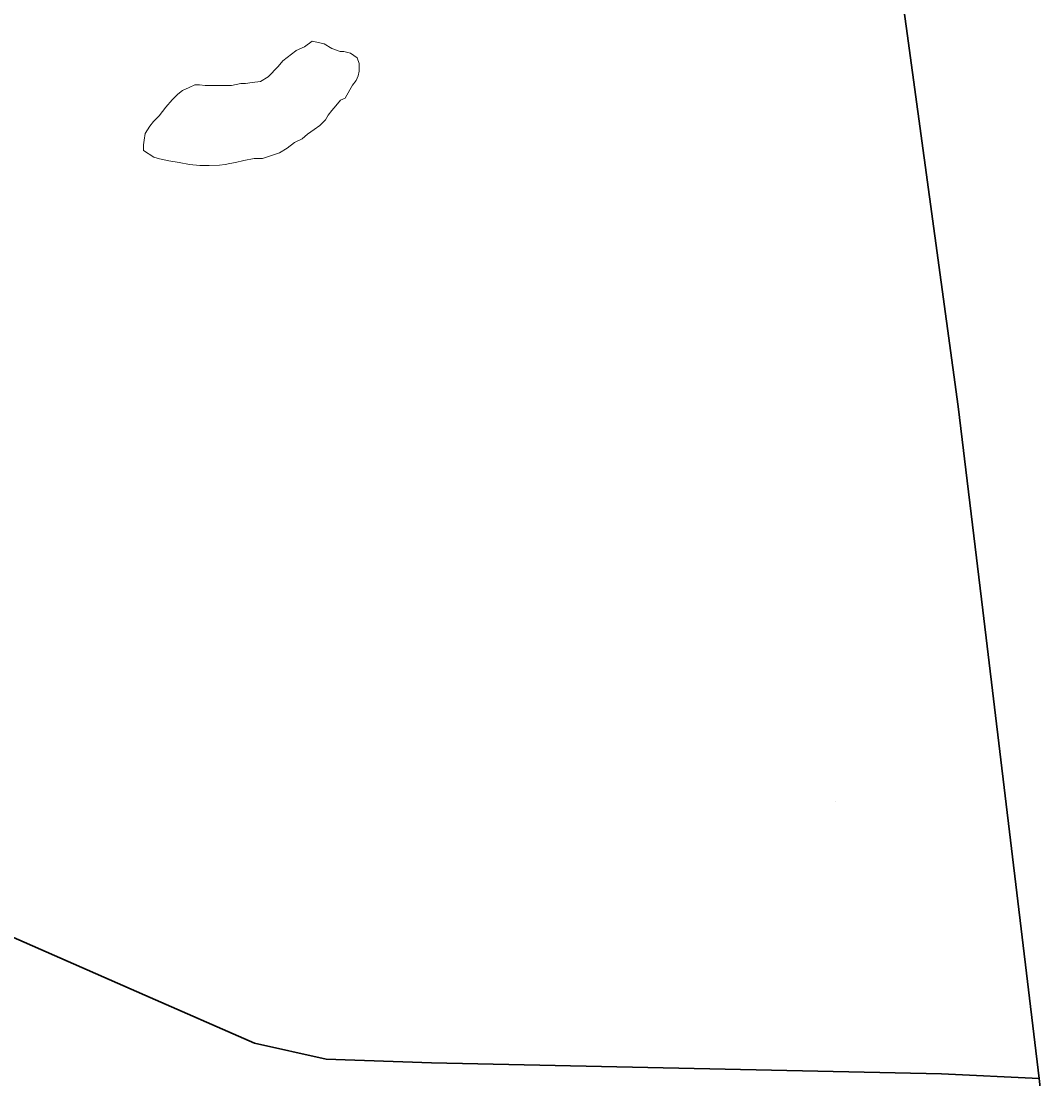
# Model space of a CAD drawing. Header units: feet. Extents: x 92 to 141.3, y -5 to 23.6.
# Tile 21 of 256: x 111.024 to 111.473, y 3.779 to 4.244. Entities that reach past the tile are written whole.
import ezdxf
from ezdxf.enums import TextEntityAlignment as Align

# ---------------------------------------------------------------- set-up
doc = ezdxf.new("R2010")
doc.units = ezdxf.units.FT
doc.header["$MEASUREMENT"] = 0
for name, color, linetype, lineweight in [('CUY - Design$0$GM_X_County_Road', 3, 'Continuous', 30), ('CUY - Design$0$GM_X_Minor_Lake', 5, 'Continuous', 0), ('CUY - Design$0$GM_X_State_Route', 1, 'Continuous', 30)]:
    doc.layers.add(name, color=color, linetype=linetype, lineweight=lineweight)
doc.layers.add('CUY - Design$0$GM_X_State_Location', color=7, linetype='Continuous', lineweight=13, plot=False)
doc.styles.add('CUY - Design$0$Styledgn030', font='dgn030.shx')

msp = doc.modelspace()

# ---------------------------------------------------------------- linework, layer by layer
at = {"layer": 'CUY - Design$0$GM_X_County_Road', "flags": 128}
msp.add_lwpolyline([(110.44235, 4.21486), (110.48485, 4.18051), (110.67194, 4.01921), (110.71697, 3.98245), (110.73584, 3.96975), (110.75171, 3.96109), (110.8651, 3.90963), (111.07846, 3.81584), (111.1267, 3.79473), (111.15811, 3.78775), (111.20446, 3.78617), (111.4287, 3.78135), (111.47163, 3.77926)], dxfattribs=at)
at = {"layer": 'CUY - Design$0$GM_X_Minor_Lake', "flags": 128}
for points in [[(111.16435, 4.23097), (111.16063, 4.2322), (111.15732, 4.23425), (111.15401, 4.23507), (111.15195, 4.23547), (111.14865, 4.23298), (111.14494, 4.23132), (111.14485, 4.23127)], [(111.14485, 4.23127), (111.13918, 4.22676), (111.13713, 4.22428), (111.1326, 4.21973), (111.12931, 4.21765), (111.12559, 4.21723), (111.1227, 4.2168), (111.12064, 4.2168), (111.11652, 4.21596), (111.1128, 4.21595), (111.11032, 4.21594), (111.10744, 4.21593), (111.10496, 4.21592), (111.10248, 4.21633), (111.10042, 4.21632), (111.09795, 4.21508), (111.09506, 4.21383), (111.093, 4.21217), (111.09053, 4.20969), (111.08766, 4.20637), (111.08478, 4.20265), (111.08231, 4.20017), (111.08067, 4.1981), (111.07861, 4.19479), (111.07821, 4.1919), (111.0778, 4.18983), (111.07781, 4.18736), (111.08236, 4.18448), (111.08484, 4.18366), (111.08897, 4.18285), (111.09352, 4.18204), (111.09806, 4.18123), (111.1026, 4.18083), (111.10673, 4.18084), (111.11127, 4.18086), (111.11375, 4.18128), (111.11581, 4.1817), (111.11828, 4.18212), (111.122, 4.18295), (111.12653, 4.18379), (111.13025, 4.18381), (111.13767, 4.18631), (111.14096, 4.18838), (111.14426, 4.19087), (111.14755, 4.19253), (111.15002, 4.1946), (111.15291, 4.19667), (111.15538, 4.19833), (111.15784, 4.20082), (111.15908, 4.20289), (111.16072, 4.20495), (111.16236, 4.20702), (111.16442, 4.20951), (111.16648, 4.21034), (111.16853, 4.21406), (111.16977, 4.21613), (111.17141, 4.2182), (111.17223, 4.22027), (111.17263, 4.22233), (111.17262, 4.22563), (111.17179, 4.2281), (111.16889, 4.23016), (111.166, 4.23098), (111.16435, 4.23097)]]:
    msp.add_lwpolyline(points, dxfattribs=at)
at = {"layer": 'CUY - Design$0$GM_X_State_Route', "flags": 128}
for points in [[(111.44687, 3.98527), (111.43611, 4.07483), (111.3982, 4.35155), (111.395, 4.37495)], [(111.47163, 3.77926), (111.44687, 3.98527)], [(111.47274, 3.75646), (111.47275, 3.75749), (111.47285, 3.76855), (111.47163, 3.77926)]]:
    msp.add_lwpolyline(points, dxfattribs=at)

# ---------------------------------------------------------------- texts
at = {"layer": 'CUY - Design$0$GM_X_State_Location', "style": 'CUY - Design$0$Styledgn030'}
for s in ['s', 'r']:
    msp.add_text(s, height=0.000206, dxfattribs=at).set_placement((111.45472, 3.91604), align=Align.MIDDLE_CENTER)
msp.add_text('252', height=0.000206, rotation=0, dxfattribs=at).set_placement((111.38204, 3.90097))

doc.saveas('drawing.dxf')
